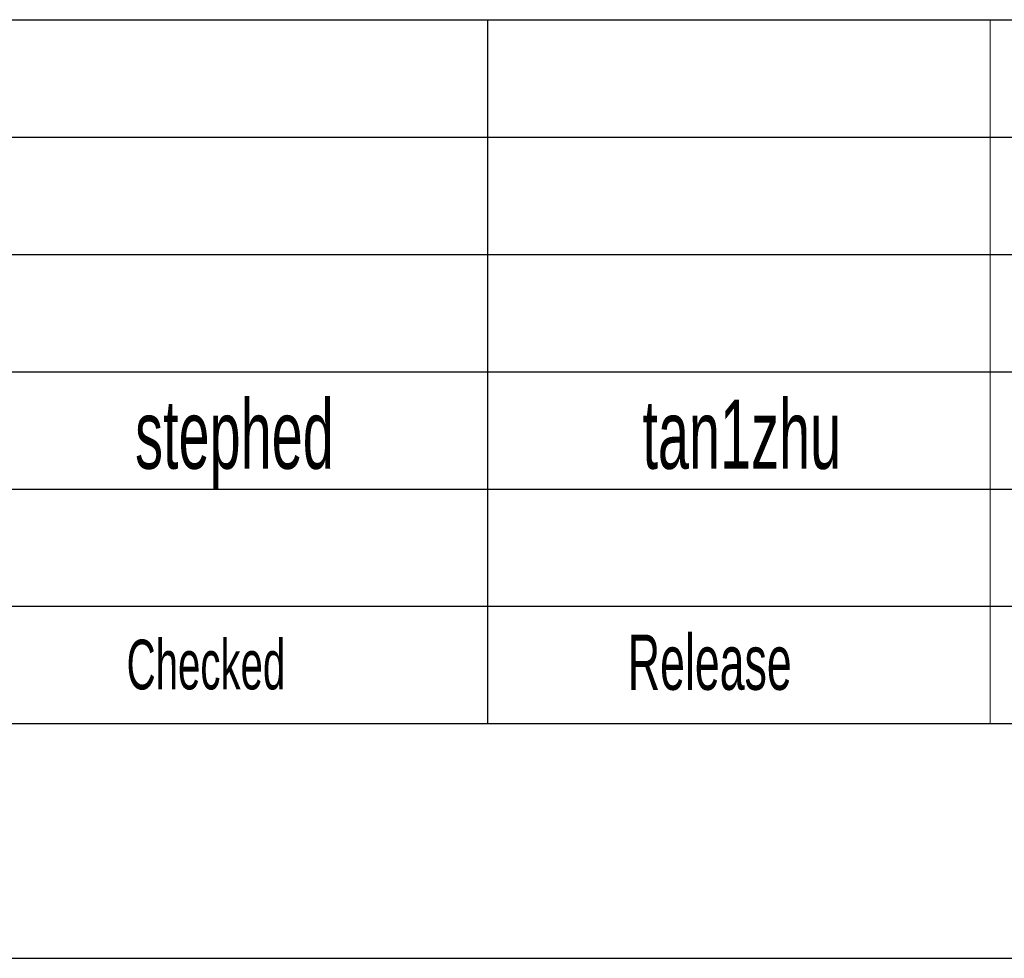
# Model space of a CAD drawing. Header units: millimetres. Extents: x 0 to 594, y 0 to 420.
# Tile 20 of 43: x 468 to 504, y 36 to 70. Entities that reach past the tile are written whole.
import ezdxf

# ---------------------------------------------------------------- set-up
doc = ezdxf.new("R2010")
doc.units = ezdxf.units.MM
doc.layers.add('FORMAT', color=7, linetype='Continuous')
doc.styles.add('SLDTEXTSTYLE1', font='TXT', dxfattribs={"width": 0.605})

msp = doc.modelspace()

# ---------------------------------------------------------------- linework, layer by layer
at = {"layer": 'FORMAT'}
for p, q in [((399.4, 69.5), (584, 69.5)), ((399.4, 69.5), (584, 69.5)), ((399.4, 69.5), (584, 69.5)), ((485.2, 69.5), (485.2, 44)), ((399.4, 65.25), (584, 65.25)), ((399.4, 65.25), (584, 65.25)), ((399.4, 61), (584, 61)), ((399.4, 56.75), (584, 56.75)), ((399.4, 52.5), (584, 52.5)), ((399.4, 48.25), (584, 48.25)), ((399.4, 44), (584, 44)), ((399.4, 35.5), (584, 35.5))]:
    msp.add_line(p, q, dxfattribs=at)
at = {"layer": 'FORMAT', "lineweight": 18}
msp.add_line((503.4, 69.5), (503.4, 44), dxfattribs=at)

# ---------------------------------------------------------------- texts
at = {"layer": 'FORMAT', "style": 'SLDTEXTSTYLE1'}
for s, insert, char_height, attachment_point in [('stephed', (476.032, 55.734), 2.5, 2), ('tan1zhu', (494.407, 55.731), 2.5, 2), ('Checked', (472.126, 47.042), 1.8, 1), ('Release', (490.28, 47.225), 2, 1)]:
    msp.add_mtext(s, dxfattribs=dict(at, insert=insert, char_height=char_height, attachment_point=attachment_point))

doc.saveas('drawing.dxf')
